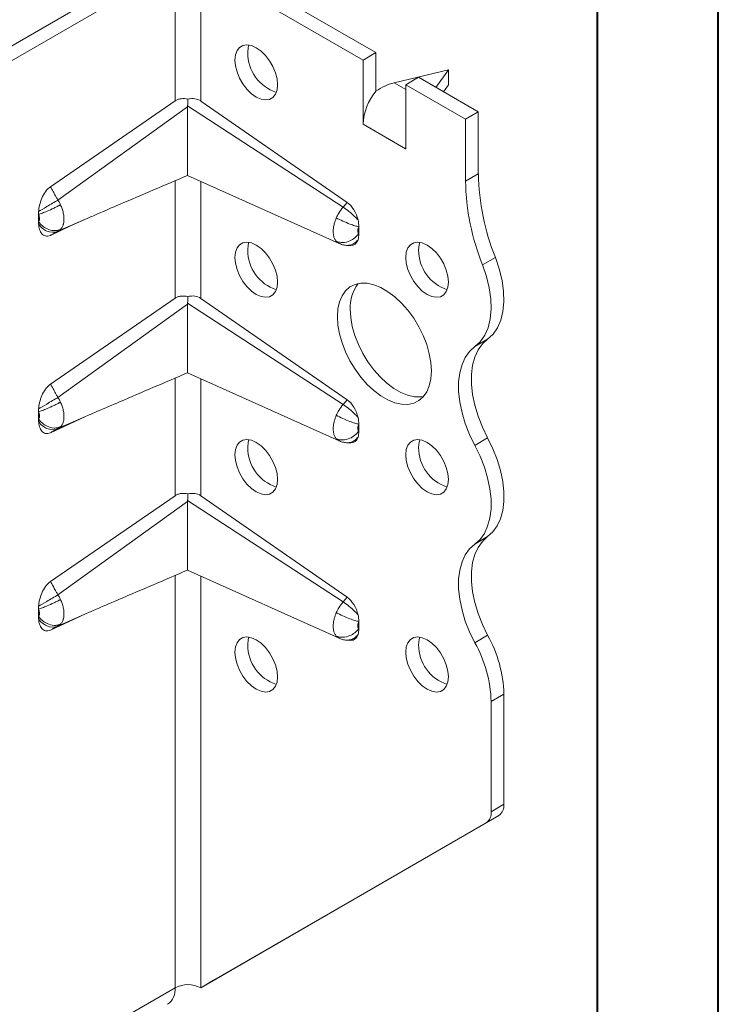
# Model space of a CAD drawing. Header units: millimetres. Extents: x 0 to 210, y 0 to 297.
# Tile 4 of 7: x 181 to 210, y 55 to 96. Entities that reach past the tile are written whole.
import ezdxf

# ---------------------------------------------------------------- set-up
doc = ezdxf.new("R2010")
doc.units = ezdxf.units.MM

msp = doc.modelspace()

# ---------------------------------------------------------------- linework, layer by layer
at = {"color": 7, "linetype": 'Continuous', "lineweight": 40}
for p, q in [((210.079, 0.215), (210.079, 297.215)), ((205.079, 5.215), (205.079, 292.215))]:
    msp.add_line(p, q, dxfattribs=at)
at = {"color": 7, "linetype": 'Continuous', "lineweight": 15}
for p, q in [((187.063, 98.696), (174.335, 91.348)), ((195.902, 94.818), (189.184, 98.696)), ((187.593, 98.39), (174.865, 91.042)), ((187.593, 92.82), (187.593, 98.39)), ((188.654, 98.39), (195.371, 94.512)), ((188.654, 92.817), (188.654, 98.39)), ((195.371, 94.512), (195.902, 94.818)), ((195.371, 91.854), (195.371, 94.512)), ((195.902, 94.818), (195.902, 93.218)), ((198.907, 94.103), (196.656, 93.566)), ((198.39, 93.381), (198.907, 94.103)), ((198.907, 93.491), (198.907, 94.103)), ((197.669, 93.797), (197.139, 93.491)), ((197.669, 93.797), (200.144, 92.369)), ((197.139, 93.287), (196.656, 93.566)), ((197.139, 93.491), (197.139, 90.833)), ((199.614, 92.063), (197.139, 93.491)), ((198.7, 93.202), (198.907, 93.491)), ((182.43, 89.27), (187.593, 92.82)), ((188.109, 92.577), (182.744, 88.718)), ((194.544, 88.422), (188.111, 92.617)), ((188.654, 92.817), (194.711, 88.621)), ((199.614, 92.063), (200.144, 92.369)), ((199.614, 89.501), (199.614, 92.063)), ((200.144, 92.369), (200.144, 89.807)), ((195.375, 91.856), (195.371, 91.854)), ((195.375, 91.852), (195.371, 91.854)), ((195.375, 91.852), (195.375, 91.856)), ((197.136, 90.84), (195.375, 91.856)), ((197.136, 90.84), (197.139, 90.942)), ((197.136, 90.835), (197.136, 90.84)), ((197.139, 90.838), (197.136, 90.835)), ((197.139, 90.833), (197.136, 90.835)), ((188.106, 89.738), (194.385, 86.922)), ((200.144, 89.807), (199.614, 89.501)), ((187.593, 84.654), (187.593, 89.518)), ((188.654, 84.651), (188.654, 89.492)), ((194.711, 88.621), (194.544, 88.422)), ((181.936, 87.83), (181.936, 88.129)), ((183.231, 87.634), (182.43, 87.259)), ((182.744, 87.428), (183.881, 87.928)), ((183.231, 87.634), (183.881, 87.928)), ((183.881, 87.928), (183.919, 87.945)), ((195.195, 87.615), (195.195, 87.323)), ((194.266, 87.012), (194.383, 86.924)), ((194.717, 86.842), (194.866, 86.836)), ((200.851, 86.343), (200.321, 86.037)), ((182.43, 81.104), (187.593, 84.654)), ((188.109, 84.412), (182.744, 80.553)), ((194.544, 80.256), (188.111, 84.452)), ((188.654, 84.651), (194.711, 80.455)), ((200.53, 82.96), (199.999, 82.654)), ((188.106, 81.572), (194.385, 78.756)), ((187.593, 76.489), (187.593, 81.352)), ((188.654, 76.486), (188.654, 81.327)), ((194.711, 80.455), (194.544, 80.256)), ((181.936, 79.664), (181.936, 79.964)), ((183.231, 79.468), (182.43, 79.094)), ((182.744, 79.263), (183.881, 79.763)), ((183.231, 79.468), (183.881, 79.763)), ((183.881, 79.763), (183.916, 79.778)), ((195.195, 79.449), (195.195, 79.158)), ((194.266, 78.847), (194.383, 78.759)), ((194.717, 78.676), (194.866, 78.67)), ((200.53, 78.877), (199.999, 78.571)), ((182.43, 72.939), (187.593, 76.489)), ((188.109, 76.246), (182.744, 72.388)), ((194.544, 72.091), (188.111, 76.286)), ((188.654, 76.486), (194.711, 72.29)), ((200.53, 74.795), (199.999, 74.489)), ((188.106, 73.407), (194.385, 70.591)), ((187.593, 56.134), (187.593, 73.187)), ((188.654, 56.134), (188.654, 73.161)), ((194.711, 72.29), (194.544, 72.091)), ((181.936, 71.499), (181.936, 71.798)), ((183.231, 71.303), (182.43, 70.929)), ((182.744, 71.097), (183.881, 71.598)), ((183.231, 71.303), (183.881, 71.598)), ((183.881, 71.598), (183.917, 71.613)), ((195.195, 71.284), (195.195, 70.992)), ((194.266, 70.682), (194.383, 70.594)), ((194.717, 70.511), (194.866, 70.505)), ((200.53, 70.712), (199.999, 70.406)), ((201.205, 68.281), (200.675, 67.975)), ((201.205, 68.281), (201.205, 63.72)), ((200.675, 63.414), (200.675, 67.975)), ((200.675, 63.414), (201.205, 63.72)), ((200.998, 63.262), (189.184, 56.44)), ((200.998, 63.262), (200.467, 62.956)), ((188.654, 56.134), (200.467, 62.956)), ((188.654, 56.134), (189.184, 56.44)), ((170.976, 46.541), (187.593, 56.134)), ((187.593, 56.134), (187.593, 56.134))]:
    msp.add_line(p, q, dxfattribs=at)
at = {"color": 7, "linetype": 'Continuous', "lineweight": 15, "flags": 128}
for points in [[(190.068, 94.511), (190.09, 94.726), (190.156, 94.904), (190.261, 95.036), (190.401, 95.117), (190.568, 95.142), (190.755, 95.11), (190.952, 95.022), (191.149, 94.883), (191.335, 94.699), (191.503, 94.481), (191.643, 94.238), (191.748, 93.984), (191.814, 93.731), (191.836, 93.491), (191.814, 93.276), (191.748, 93.098), (191.643, 92.966), (191.503, 92.885), (191.335, 92.86), (191.149, 92.892), (190.952, 92.98), (190.755, 93.119), (190.568, 93.303), (190.401, 93.521), (190.261, 93.764), (190.156, 94.018), (190.09, 94.271), (190.068, 94.511)], [(190.651, 95.134), (190.62, 95.032), (190.598, 94.817)], [(190.068, 86.346), (190.09, 86.56), (190.156, 86.738), (190.261, 86.871), (190.401, 86.952), (190.568, 86.977), (190.755, 86.944), (190.952, 86.856), (191.149, 86.717), (191.335, 86.534), (191.503, 86.315), (191.643, 86.073), (191.748, 85.819), (191.814, 85.565), (191.836, 85.325), (191.814, 85.111), (191.748, 84.933), (191.643, 84.8), (191.503, 84.719), (191.335, 84.695), (191.149, 84.727), (190.952, 84.815), (190.755, 84.954), (190.568, 85.137), (190.401, 85.356), (190.261, 85.598), (190.156, 85.852), (190.09, 86.106), (190.068, 86.346)], [(190.651, 86.969), (190.62, 86.866), (190.598, 86.652)], [(197.139, 86.347), (197.161, 86.561), (197.227, 86.739), (197.332, 86.872), (197.472, 86.952), (197.639, 86.977), (197.826, 86.945), (198.023, 86.857), (198.22, 86.718), (198.406, 86.534), (198.574, 86.316), (198.714, 86.074), (198.819, 85.819), (198.885, 85.566), (198.907, 85.326), (198.885, 85.112), (198.819, 84.934), (198.714, 84.801), (198.574, 84.72), (198.406, 84.695), (198.22, 84.728), (198.023, 84.816), (197.826, 84.955), (197.639, 85.138), (197.472, 85.356), (197.332, 85.599), (197.227, 85.853), (197.161, 86.107), (197.139, 86.347)], [(197.722, 86.97), (197.692, 86.867), (197.669, 86.653)], [(199.999, 82.654), (200.225, 82.86), (200.409, 83.123), (200.546, 83.439), (200.635, 83.801), (200.673, 84.202), (200.66, 84.635), (200.596, 85.091), (200.482, 85.561), (200.321, 86.037)], [(200.851, 86.343), (201.013, 85.868), (201.126, 85.397), (201.19, 84.941), (201.203, 84.508), (201.165, 84.107), (201.077, 83.745), (200.939, 83.429), (200.756, 83.166), (200.53, 82.96)], [(194.311, 83.897), (194.332, 84.219), (194.397, 84.509), (194.503, 84.76), (194.649, 84.967), (194.83, 85.124), (195.043, 85.23), (195.283, 85.28), (195.545, 85.274), (195.822, 85.213), (196.11, 85.097), (196.401, 84.929), (196.688, 84.713), (196.966, 84.454), (197.227, 84.157), (197.468, 83.83), (197.681, 83.479), (197.862, 83.112), (198.007, 82.737), (198.113, 82.363), (198.178, 81.999), (198.2, 81.652), (198.178, 81.329), (198.113, 81.04), (198.007, 80.788), (197.862, 80.582), (197.681, 80.424), (197.468, 80.319), (197.227, 80.268), (196.966, 80.274), (196.688, 80.335), (196.401, 80.451), (196.11, 80.619), (195.822, 80.835), (195.545, 81.094), (195.283, 81.391), (195.043, 81.718), (194.83, 82.07), (194.649, 82.437), (194.503, 82.811), (194.397, 83.185), (194.332, 83.549), (194.311, 83.897)], [(194.841, 84.203), (194.863, 83.856), (194.927, 83.491), (195.034, 83.117), (195.179, 82.743), (195.36, 82.376), (195.573, 82.025), (195.813, 81.697), (196.075, 81.4), (196.353, 81.141), (196.64, 80.925), (196.931, 80.757), (197.218, 80.641), (197.496, 80.58), (197.758, 80.574), (197.869, 80.59)], [(200.53, 82.96), (200.313, 82.765), (200.135, 82.518), (199.999, 82.222), (199.907, 81.884), (199.86, 81.508), (199.86, 81.102), (199.907, 80.673), (199.999, 80.228), (200.135, 79.775), (200.313, 79.322), (200.53, 78.877)], [(199.999, 78.571), (199.783, 79.016), (199.605, 79.469), (199.469, 79.922), (199.376, 80.367), (199.33, 80.796), (199.33, 81.202), (199.376, 81.578), (199.469, 81.916), (199.605, 82.212), (199.783, 82.459), (199.999, 82.654)], [(190.068, 78.18), (190.09, 78.395), (190.156, 78.573), (190.261, 78.706), (190.401, 78.786), (190.568, 78.811), (190.755, 78.779), (190.952, 78.691), (191.149, 78.552), (191.335, 78.368), (191.503, 78.15), (191.643, 77.908), (191.748, 77.653), (191.814, 77.4), (191.836, 77.16), (191.814, 76.946), (191.748, 76.768), (191.643, 76.635), (191.503, 76.554), (191.335, 76.529), (191.149, 76.562), (190.952, 76.65), (190.755, 76.789), (190.568, 76.972), (190.401, 77.19), (190.261, 77.433), (190.156, 77.687), (190.09, 77.941), (190.068, 78.18)], [(190.651, 78.804), (190.62, 78.701), (190.598, 78.487)], [(197.139, 78.181), (197.161, 78.395), (197.227, 78.573), (197.332, 78.706), (197.472, 78.787), (197.639, 78.812), (197.826, 78.78), (198.023, 78.692), (198.22, 78.552), (198.406, 78.369), (198.574, 78.151), (198.714, 77.908), (198.819, 77.654), (198.885, 77.401), (198.907, 77.161), (198.885, 76.946), (198.819, 76.768), (198.714, 76.636), (198.574, 76.555), (198.406, 76.53), (198.22, 76.562), (198.023, 76.65), (197.826, 76.789), (197.639, 76.973), (197.472, 77.191), (197.332, 77.433), (197.227, 77.688), (197.161, 77.941), (197.139, 78.181)], [(197.722, 78.804), (197.692, 78.702), (197.669, 78.487)], [(200.53, 78.877), (200.746, 78.433), (200.924, 77.98), (201.06, 77.527), (201.153, 77.082), (201.199, 76.653), (201.199, 76.247), (201.153, 75.871), (201.06, 75.533), (200.924, 75.237), (200.746, 74.99), (200.53, 74.795)], [(199.999, 74.489), (200.216, 74.683), (200.394, 74.931), (200.53, 75.226), (200.622, 75.565), (200.669, 75.94), (200.669, 76.346), (200.622, 76.776), (200.53, 77.221), (200.394, 77.674), (200.216, 78.126), (199.999, 78.571)], [(200.53, 74.795), (200.313, 74.6), (200.135, 74.352), (199.999, 74.057), (199.907, 73.718), (199.86, 73.343), (199.86, 72.937), (199.907, 72.508), (199.999, 72.063), (200.135, 71.61), (200.313, 71.157), (200.53, 70.712)], [(199.999, 70.406), (199.783, 70.851), (199.605, 71.304), (199.469, 71.756), (199.376, 72.201), (199.33, 72.631), (199.33, 73.037), (199.376, 73.412), (199.469, 73.751), (199.605, 74.046), (199.783, 74.294), (199.999, 74.489)], [(190.068, 70.015), (190.09, 70.229), (190.156, 70.407), (190.261, 70.54), (190.401, 70.621), (190.568, 70.646), (190.755, 70.613), (190.952, 70.525), (191.149, 70.386), (191.335, 70.203), (191.503, 69.985), (191.643, 69.742), (191.748, 69.488), (191.814, 69.234), (191.836, 68.995), (191.814, 68.78), (191.748, 68.602), (191.643, 68.469), (191.503, 68.389), (191.335, 68.364), (191.149, 68.396), (190.952, 68.484), (190.755, 68.623), (190.568, 68.807), (190.401, 69.025), (190.261, 69.267), (190.156, 69.522), (190.09, 69.775), (190.068, 70.015)], [(190.651, 70.638), (190.62, 70.536), (190.598, 70.321)], [(197.139, 70.016), (197.161, 70.23), (197.227, 70.408), (197.332, 70.541), (197.472, 70.622), (197.639, 70.646), (197.826, 70.614), (198.023, 70.526), (198.22, 70.387), (198.406, 70.204), (198.574, 69.985), (198.714, 69.743), (198.819, 69.489), (198.885, 69.235), (198.907, 68.995), (198.885, 68.781), (198.819, 68.603), (198.714, 68.47), (198.574, 68.389), (198.406, 68.364), (198.22, 68.397), (198.023, 68.485), (197.826, 68.624), (197.639, 68.807), (197.472, 69.026), (197.332, 69.268), (197.227, 69.522), (197.161, 69.776), (197.139, 70.016)], [(197.722, 70.639), (197.692, 70.536), (197.669, 70.322)]]:
    msp.add_lwpolyline(points, dxfattribs=at)
at = {"color": 7, "linetype": 'Continuous', "lineweight": 15}
for centre, radius, start, end in [((192.327, 94.814), 1.728, 179.8957, 251.6679), ((197.675, 91.75), 2.302, 140.2279, 177.3607), ((209.901, 89.995), 9.758, 181.104, 201.9744), ((209.37, 89.689), 9.758, 181.104, 201.9744), ((192.327, 86.649), 1.728, 179.8957, 251.6679), ((199.398, 86.65), 1.728, 179.8957, 251.6679), ((196.433, 84.289), 1.594, 142.3101, 183.1157), ((192.327, 78.483), 1.728, 179.8957, 251.6679), ((199.398, 78.484), 1.728, 179.8957, 251.6679), ((195.896, 68.116), 5.312, 1.7822, 29.2619), ((192.327, 70.318), 1.728, 179.8957, 251.6679), ((199.398, 70.319), 1.728, 179.8957, 251.6679), ((195.366, 67.81), 5.312, 1.7822, 29.2619), ((200.704, 63.671), 0.503, 305.698, 5.6204), ((200.174, 63.364), 0.503, 305.698, 5.6204), ((188.123, 55.11), 1.153, 62.6097, 117.3903), ((186.858, 56.053), 0.739, 305.0133, 6.2988)]:
    msp.add_arc(centre, radius, start, end, dxfattribs=at)
for centre, major_axis, ratio, start_param, end_param in [((196.656, 92.341), (1.387, 0.799), 0.717482, 1.179006, 1.702605), ((188.123, 92.184), (0.615, 0.559), 0.768356, 0.176102, 0.965136), ((194.664, 87.956), (-0.326, 0.736), 0.568519, 4.384611, 5.532817), ((194.664, 87.594), (-0.326, 0.736), 0.568519, 2.869716, 3.715446), ((188.123, 84.019), (0.615, 0.559), 0.768356, 0.176102, 0.965136), ((194.664, 79.791), (-0.326, 0.736), 0.568519, 4.384611, 5.532817), ((194.664, 79.429), (-0.326, 0.736), 0.568519, 2.869716, 3.715446), ((188.123, 75.853), (0.615, 0.559), 0.768356, 0.176102, 0.965136), ((194.664, 71.625), (-0.326, 0.736), 0.568519, 4.384611, 5.532817), ((194.664, 71.263), (-0.326, 0.736), 0.568519, 2.869716, 3.715446)]:
    msp.add_ellipse(centre, major_axis=major_axis, ratio=ratio, start_param=start_param, end_param=end_param, dxfattribs=at)
for points, knots in [([(187.593, 92.82), (187.628, 92.844), (187.666, 92.863), (187.748, 92.893), (187.793, 92.904), (187.929, 92.922), (188.025, 92.914), (188.121, 92.891)], [0, 0, 0, 0, 0.25, 0.25, 0.5, 0.5, 1, 1, 1, 1]), ([(188.109, 92.577), (188.108, 92.508), (188.107, 92.301), (188.108, 91.928), (188.11, 91.433), (188.112, 90.899), (188.112, 90.405), (188.112, 90.044), (188.11, 89.848), (188.109, 89.754), (188.108, 89.745), (188.108, 89.74)], [0, 0, 0, 0, 0.059594, 0.17849, 0.301425, 0.439371, 0.578188, 0.702229, 0.825162, 0.918047, 1, 1, 1, 1]), ([(183.919, 87.945), (184.073, 88.012), (184.532, 88.212), (185.923, 88.808), (187.168, 89.337), (188.109, 89.737)], [0, 0, 0, 0, 0.109985, 0.32783, 1, 1, 1, 1]), ([(181.94, 88.241), (181.947, 88.329), (181.961, 88.419), (182.006, 88.604), (182.036, 88.7), (182.117, 88.886), (182.168, 88.979), (182.287, 89.145), (182.357, 89.219), (182.43, 89.27)], [0, 0, 0, 0, 0.25, 0.25, 0.5, 0.5, 0.75, 0.75, 1, 1, 1, 1]), ([(182.744, 88.718), (182.731, 88.741), (182.718, 88.764), (182.684, 88.824), (182.663, 88.861), (182.608, 88.956), (182.575, 89.015), (182.504, 89.139), (182.467, 89.204), (182.43, 89.27)], [-0.126791, -0.126791, -0.126791, -0.126791, -0.1109421, -0.1109421, -0.0855839, -0.0855839, -0.0450108, -0.0450108, 0, 0, 0, 0]), ([(181.936, 88.129), (181.982, 88.141), (182.09, 88.176), (182.314, 88.264), (182.51, 88.352), (182.652, 88.422), (182.72, 88.456), (182.775, 88.485), (182.812, 88.505), (182.832, 88.516), (182.842, 88.522), (182.847, 88.525)], [0, 0, 0, 0, 0.214286, 0.428571, 0.714286, 0.785714, 0.857143, 0.928571, 0.964286, 0.982143, 1, 1, 1, 1]), ([(181.94, 88.241), (182.03, 88.296), (182.294, 88.455), (182.605, 88.638), (182.744, 88.718)], [0, 0, 0, 0, 0.4184242, 0.9184242, 0.9184242, 0.9184242, 0.9184242]), ([(182.847, 88.525), (182.838, 88.545), (182.818, 88.585), (182.784, 88.65), (182.758, 88.694), (182.744, 88.718)], [0, 0, 0, 0, 0.304002, 0.608703, 1, 1, 1, 1]), ([(182.847, 87.503), (182.859, 87.515), (182.883, 87.542), (182.927, 87.606), (182.956, 87.676), (182.979, 87.764), (182.994, 87.861), (182.994, 88.01), (182.973, 88.153), (182.943, 88.271), (182.906, 88.388), (182.872, 88.472), (182.847, 88.525)], [-0.09692135, -0.09692135, -0.09692135, -0.09692135, -0.09132928, -0.08573721, -0.07455307, -0.07175704, -0.06336893, -0.05218479, -0.04100065, -0.03540858, -0.02981651, -0.01863237, -0.01863237, -0.01863237, -0.01863237]), ([(194.544, 88.422), (194.481, 88.348), (194.378, 88.207), (194.296, 88.05), (194.266, 87.982)], [-0.03148795, -0.03148795, -0.03148795, -0.03148795, -0.01353664, 0.00000001, 0.00000001, 0.00000001, 0.00000001]), ([(195.165, 87.895), (195.124, 87.943), (195.01, 88.063), (194.79, 88.256), (194.622, 88.374), (194.544, 88.422)], [0, 0, 0, 0, 0.2029082, 0.4886225, 0.7743367, 0.7743367, 0.7743367, 0.7743367]), ([(181.94, 88.241), (181.939, 88.222), (181.938, 88.203), (181.937, 88.184), (181.937, 88.175), (181.937, 88.166), (181.936, 88.157), (181.936, 88.147), (181.936, 88.138), (181.936, 88.129)], [0, 0, 0, 0, 0.00013404, 0.00013404, 0.00013404, 0.0002011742, 0.0002011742, 0.0002011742, 0.000268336, 0.000268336, 0.000268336, 0.000268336]), ([(181.936, 88.129), (181.944, 88.112), (181.954, 88.087), (181.965, 88.053), (181.974, 88.018), (181.98, 87.977), (181.98, 87.935), (181.976, 87.907), (181.969, 87.881), (181.961, 87.861), (181.948, 87.842), (181.94, 87.833), (181.936, 87.83)], [-0.09692135, -0.09692135, -0.09692135, -0.09692135, -0.08573721, -0.08014514, -0.07455307, -0.06336893, -0.05218479, -0.04379669, -0.04100065, -0.02981651, -0.02422444, -0.01863237, -0.01863237, -0.01863237, -0.01863237]), ([(181.936, 87.83), (181.936, 87.82), (181.936, 87.811), (181.936, 87.802), (181.937, 87.789), (181.937, 87.775), (181.938, 87.762), (181.938, 87.749), (181.939, 87.735), (181.94, 87.722)], [0, 0, 0, 0, 0.0000670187, 0.0000670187, 0.0000670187, 0.0001676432, 0.0001676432, 0.0001676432, 0.00026839, 0.00026839, 0.00026839, 0.00026839]), ([(182.847, 87.503), (182.842, 87.5), (182.832, 87.496), (182.812, 87.488), (182.775, 87.475), (182.72, 87.462), (182.652, 87.454), (182.51, 87.452), (182.314, 87.503), (182.09, 87.646), (181.982, 87.765), (181.936, 87.83)], [0, 0, 0, 0, 0.017857, 0.035714, 0.071429, 0.142857, 0.214286, 0.285714, 0.571429, 0.785714, 1, 1, 1, 1]), ([(182.744, 87.428), (182.605, 87.366), (182.294, 87.373), (182.03, 87.596), (181.94, 87.722)], [0, 0, 0, 0, 0.5, 0.9184242, 0.9184242, 0.9184242, 0.9184242]), ([(182.43, 87.259), (182.393, 87.242), (182.358, 87.232), (182.29, 87.224), (182.258, 87.226), (182.198, 87.239), (182.17, 87.252), (182.12, 87.284), (182.097, 87.304), (182.037, 87.374), (182.006, 87.434), (181.961, 87.567), (181.947, 87.642), (181.94, 87.722)], [0, 0, 0, 0, 0.125, 0.125, 0.25, 0.25, 0.375, 0.375, 0.5, 0.5, 0.75, 0.75, 1, 1, 1, 1]), ([(194.266, 87.982), (194.231, 87.902), (194.192, 87.791), (194.16, 87.656), (194.147, 87.577), (194.136, 87.474), (194.136, 87.35), (194.157, 87.218), (194.201, 87.102), (194.243, 87.04), (194.266, 87.012)], [-0.10675045, -0.10675045, -0.10675045, -0.10675045, -0.09062369, -0.0852481, -0.07987251, -0.07449692, -0.06374574, -0.05299456, -0.04224338, -0.03149221, -0.03149221, -0.03149221, -0.03149221]), ([(194.266, 87.982), (194.347, 87.938), (194.531, 87.845), (194.807, 87.731), (195.035, 87.653), (195.148, 87.624), (195.195, 87.615)], [0, 0, 0, 0, 0.285714, 0.571429, 0.785714, 1, 1, 1, 1]), ([(195.195, 87.323), (195.187, 87.331), (195.175, 87.35), (195.162, 87.385), (195.156, 87.425), (195.156, 87.462), (195.159, 87.493), (195.163, 87.517), (195.172, 87.557), (195.184, 87.591), (195.195, 87.615)], [-0.10675045, -0.10675045, -0.10675045, -0.10675045, -0.09599928, -0.0852481, -0.07449692, -0.06374574, -0.05837015, -0.05299456, -0.04761897, -0.03149221, -0.03149221, -0.03149221, -0.03149221]), ([(182.43, 87.259), (182.467, 87.279), (182.504, 87.299), (182.575, 87.337), (182.608, 87.355), (182.663, 87.385), (182.684, 87.396), (182.718, 87.414), (182.731, 87.421), (182.744, 87.428)], [-0.126791, -0.126791, -0.126791, -0.126791, -0.0817802, -0.0817802, -0.0412071, -0.0412071, -0.0158489, -0.0158489, 0, 0, 0, 0]), ([(182.744, 87.428), (182.75, 87.432), (182.764, 87.439), (182.79, 87.455), (182.818, 87.476), (182.838, 87.494), (182.847, 87.503)], [0, 0, 0, 0, 0.1654517, 0.3913221, 0.6951064, 1, 1, 1, 1]), ([(194.266, 87.012), (194.347, 86.976), (194.531, 86.94), (194.807, 87.005), (195.035, 87.144), (195.148, 87.26), (195.195, 87.323)], [0, 0, 0, 0, 0.285714, 0.571429, 0.785714, 1, 1, 1, 1]), ([(194.394, 86.917), (194.449, 86.896), (194.557, 86.854), (194.674, 86.845), (194.732, 86.841)], [0, 0, 0, 0, 0.504229, 1, 1, 1, 1]), ([(194.731, 86.845), (194.78, 86.848), (194.884, 86.854), (195.037, 86.934), (195.123, 87.029), (195.165, 87.077)], [0, 0, 0, 0, 0.3009318, 0.6504659, 1, 1, 1, 1]), ([(187.593, 84.654), (187.628, 84.678), (187.666, 84.698), (187.748, 84.728), (187.793, 84.739), (187.929, 84.756), (188.025, 84.749), (188.121, 84.725)], [0, 0, 0, 0, 0.25, 0.25, 0.5, 0.5, 1, 1, 1, 1]), ([(188.109, 84.412), (188.108, 84.343), (188.107, 84.136), (188.108, 83.763), (188.11, 83.268), (188.112, 82.734), (188.112, 82.24), (188.112, 81.879), (188.11, 81.683), (188.109, 81.589), (188.108, 81.58), (188.108, 81.575)], [0, 0, 0, 0, 0.059598, 0.178437, 0.301311, 0.439297, 0.578157, 0.702198, 0.825144, 0.917957, 1, 1, 1, 1]), ([(183.916, 79.778), (184.071, 79.845), (184.531, 80.046), (185.922, 80.642), (187.168, 81.172), (188.109, 81.572)], [0, 0, 0, 0, 0.110204, 0.328128, 1, 1, 1, 1]), ([(181.94, 80.075), (181.947, 80.164), (181.961, 80.254), (182.006, 80.439), (182.036, 80.535), (182.117, 80.721), (182.168, 80.814), (182.287, 80.979), (182.357, 81.054), (182.43, 81.104)], [0, 0, 0, 0, 0.25, 0.25, 0.5, 0.5, 0.75, 0.75, 1, 1, 1, 1]), ([(182.744, 80.553), (182.731, 80.576), (182.718, 80.599), (182.684, 80.659), (182.663, 80.695), (182.608, 80.791), (182.575, 80.85), (182.504, 80.974), (182.467, 81.039), (182.43, 81.104)], [-0.126791, -0.126791, -0.126791, -0.126791, -0.1109421, -0.1109421, -0.0855839, -0.0855839, -0.0450108, -0.0450108, 0, 0, 0, 0]), ([(181.936, 79.964), (181.982, 79.976), (182.09, 80.011), (182.314, 80.098), (182.51, 80.187), (182.652, 80.256), (182.72, 80.291), (182.775, 80.32), (182.812, 80.34), (182.832, 80.351), (182.842, 80.357), (182.847, 80.359)], [0, 0, 0, 0, 0.214286, 0.428571, 0.714286, 0.785714, 0.857143, 0.928571, 0.964286, 0.982143, 1, 1, 1, 1]), ([(181.94, 80.075), (182.03, 80.13), (182.294, 80.29), (182.605, 80.473), (182.744, 80.553)], [0, 0, 0, 0, 0.4184242, 0.9184242, 0.9184242, 0.9184242, 0.9184242]), ([(182.847, 80.359), (182.838, 80.379), (182.818, 80.419), (182.784, 80.484), (182.758, 80.528), (182.744, 80.553)], [0, 0, 0, 0, 0.304137, 0.608706, 1, 1, 1, 1]), ([(182.847, 79.337), (182.872, 79.361), (182.918, 79.421), (182.96, 79.52), (182.981, 79.611), (182.994, 79.709), (182.994, 79.818), (182.981, 79.93), (182.96, 80.046), (182.918, 80.194), (182.872, 80.307), (182.847, 80.359)], [-0.09692135, -0.09692135, -0.09692135, -0.09692135, -0.08573721, -0.07455307, -0.068961, -0.06336893, -0.05218479, -0.04659272, -0.04100065, -0.02981651, -0.01863237, -0.01863237, -0.01863237, -0.01863237]), ([(194.544, 80.256), (194.481, 80.183), (194.378, 80.041), (194.296, 79.884), (194.266, 79.817)], [-0.03148795, -0.03148795, -0.03148795, -0.03148795, -0.01353664, 0.00000001, 0.00000001, 0.00000001, 0.00000001]), ([(195.165, 79.73), (195.124, 79.777), (195.01, 79.898), (194.79, 80.09), (194.622, 80.209), (194.544, 80.256)], [0, 0, 0, 0, 0.2029083, 0.4886226, 0.7743368, 0.7743368, 0.7743368, 0.7743368]), ([(181.94, 80.075), (181.939, 80.056), (181.938, 80.038), (181.937, 80.019), (181.937, 80.01), (181.937, 80), (181.936, 79.991), (181.936, 79.982), (181.936, 79.973), (181.936, 79.964)], [0, 0, 0, 0, 0.00013404, 0.00013404, 0.00013404, 0.0002011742, 0.0002011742, 0.0002011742, 0.000268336, 0.000268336, 0.000268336, 0.000268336]), ([(181.936, 79.964), (181.944, 79.947), (181.958, 79.913), (181.97, 79.87), (181.976, 79.836), (181.98, 79.804), (181.98, 79.773), (181.976, 79.745), (181.97, 79.719), (181.958, 79.69), (181.944, 79.672), (181.936, 79.664)], [-0.09692135, -0.09692135, -0.09692135, -0.09692135, -0.08573721, -0.07455307, -0.068961, -0.06336893, -0.05218479, -0.04659272, -0.04100065, -0.02981651, -0.01863237, -0.01863237, -0.01863237, -0.01863237]), ([(181.936, 79.664), (181.936, 79.655), (181.936, 79.646), (181.936, 79.637), (181.937, 79.623), (181.937, 79.61), (181.938, 79.597), (181.938, 79.583), (181.939, 79.57), (181.94, 79.557)], [0, 0, 0, 0, 0.0000670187, 0.0000670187, 0.0000670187, 0.0001676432, 0.0001676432, 0.0001676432, 0.00026839, 0.00026839, 0.00026839, 0.00026839]), ([(182.847, 79.337), (182.842, 79.335), (182.832, 79.331), (182.812, 79.322), (182.775, 79.31), (182.72, 79.297), (182.652, 79.288), (182.51, 79.287), (182.314, 79.337), (182.09, 79.481), (181.982, 79.6), (181.936, 79.664)], [0, 0, 0, 0, 0.017857, 0.035714, 0.071429, 0.142857, 0.214286, 0.285714, 0.571429, 0.785714, 1, 1, 1, 1]), ([(182.43, 79.094), (182.393, 79.077), (182.358, 79.067), (182.29, 79.058), (182.258, 79.06), (182.198, 79.074), (182.17, 79.086), (182.12, 79.118), (182.097, 79.138), (182.037, 79.208), (182.006, 79.268), (181.961, 79.402), (181.947, 79.477), (181.94, 79.557)], [0, 0, 0, 0, 0.125, 0.125, 0.25, 0.25, 0.375, 0.375, 0.5, 0.5, 0.75, 0.75, 1, 1, 1, 1]), ([(182.744, 79.263), (182.605, 79.201), (182.294, 79.208), (182.03, 79.431), (181.94, 79.557)], [0, 0, 0, 0, 0.5, 0.9184242, 0.9184242, 0.9184242, 0.9184242]), ([(194.266, 79.817), (194.231, 79.736), (194.192, 79.626), (194.16, 79.491), (194.147, 79.412), (194.136, 79.308), (194.136, 79.185), (194.157, 79.053), (194.201, 78.937), (194.243, 78.874), (194.266, 78.847)], [-0.10675045, -0.10675045, -0.10675045, -0.10675045, -0.09062369, -0.0852481, -0.07987251, -0.07449692, -0.06374574, -0.05299456, -0.04224338, -0.03149221, -0.03149221, -0.03149221, -0.03149221]), ([(194.266, 79.817), (194.347, 79.772), (194.531, 79.68), (194.807, 79.565), (195.035, 79.487), (195.148, 79.459), (195.195, 79.449)], [0, 0, 0, 0, 0.285714, 0.571429, 0.785714, 1, 1, 1, 1]), ([(195.195, 79.158), (195.187, 79.166), (195.175, 79.185), (195.162, 79.219), (195.156, 79.259), (195.156, 79.296), (195.159, 79.327), (195.163, 79.351), (195.172, 79.392), (195.184, 79.425), (195.195, 79.449)], [-0.10675045, -0.10675045, -0.10675045, -0.10675045, -0.09599928, -0.0852481, -0.07449692, -0.06374574, -0.05837015, -0.05299456, -0.04761897, -0.03149221, -0.03149221, -0.03149221, -0.03149221]), ([(182.43, 79.094), (182.467, 79.114), (182.504, 79.134), (182.575, 79.172), (182.608, 79.19), (182.663, 79.219), (182.684, 79.23), (182.718, 79.249), (182.731, 79.256), (182.744, 79.263)], [-0.126791, -0.126791, -0.126791, -0.126791, -0.0817802, -0.0817802, -0.0412071, -0.0412071, -0.0158489, -0.0158489, 0, 0, 0, 0]), ([(182.744, 79.263), (182.751, 79.267), (182.768, 79.276), (182.795, 79.293), (182.823, 79.314), (182.839, 79.33), (182.847, 79.337)], [0, 0, 0, 0, 0.194155, 0.46607, 0.751773, 1, 1, 1, 1]), ([(194.266, 78.847), (194.347, 78.81), (194.531, 78.775), (194.807, 78.839), (195.035, 78.978), (195.148, 79.095), (195.195, 79.158)], [0, 0, 0, 0, 0.285714, 0.571429, 0.785714, 1, 1, 1, 1]), ([(194.394, 78.752), (194.449, 78.731), (194.557, 78.688), (194.674, 78.68), (194.732, 78.676)], [0, 0, 0, 0, 0.5042289, 1, 1, 1, 1]), ([(194.731, 78.68), (194.78, 78.682), (194.884, 78.688), (195.037, 78.768), (195.123, 78.864), (195.165, 78.912)], [0, 0, 0, 0, 0.300932, 0.650466, 1, 1, 1, 1]), ([(187.593, 76.489), (187.628, 76.513), (187.666, 76.532), (187.748, 76.563), (187.793, 76.573), (187.929, 76.591), (188.025, 76.584), (188.121, 76.56)], [0, 0, 0, 0, 0.25, 0.25, 0.5, 0.5, 1, 1, 1, 1]), ([(188.109, 76.246), (188.108, 76.177), (188.107, 75.97), (188.108, 75.598), (188.11, 75.102), (188.111, 74.568), (188.112, 74.074), (188.112, 73.713), (188.11, 73.517), (188.109, 73.424), (188.108, 73.414), (188.108, 73.41)], [0, 0, 0, 0, 0.059597, 0.178478, 0.301396, 0.439411, 0.578302, 0.70236, 0.825325, 0.918176, 1, 1, 1, 1]), ([(183.917, 71.613), (184.071, 71.68), (184.531, 71.88), (185.922, 72.476), (187.168, 73.006), (188.109, 73.407)], [0, 0, 0, 0, 0.1100264, 0.327991, 1, 1, 1, 1]), ([(181.94, 71.91), (181.947, 71.998), (181.961, 72.088), (182.006, 72.273), (182.036, 72.369), (182.117, 72.556), (182.168, 72.648), (182.287, 72.814), (182.357, 72.888), (182.43, 72.939)], [0, 0, 0, 0, 0.25, 0.25, 0.5, 0.5, 0.75, 0.75, 1, 1, 1, 1]), ([(182.744, 72.388), (182.731, 72.411), (182.718, 72.433), (182.684, 72.493), (182.663, 72.53), (182.608, 72.626), (182.575, 72.684), (182.504, 72.808), (182.467, 72.874), (182.43, 72.939)], [-0.126791, -0.126791, -0.126791, -0.126791, -0.1109421, -0.1109421, -0.0855839, -0.0855839, -0.0450108, -0.0450108, 0, 0, 0, 0]), ([(181.936, 71.798), (181.982, 71.811), (182.09, 71.846), (182.314, 71.933), (182.51, 72.022), (182.652, 72.091), (182.72, 72.126), (182.775, 72.154), (182.812, 72.174), (182.832, 72.186), (182.842, 72.191), (182.847, 72.194)], [0, 0, 0, 0, 0.214286, 0.428571, 0.714286, 0.785714, 0.857143, 0.928571, 0.964286, 0.982143, 1, 1, 1, 1]), ([(181.94, 71.91), (182.03, 71.965), (182.294, 72.124), (182.605, 72.307), (182.744, 72.388)], [0, 0, 0, 0, 0.4184242, 0.9184242, 0.9184242, 0.9184242, 0.9184242]), ([(182.847, 72.194), (182.838, 72.214), (182.818, 72.254), (182.784, 72.319), (182.758, 72.363), (182.744, 72.388)], [0, 0, 0, 0, 0.3041372, 0.6087062, 1, 1, 1, 1]), ([(182.847, 71.172), (182.859, 71.184), (182.883, 71.211), (182.927, 71.275), (182.956, 71.345), (182.979, 71.433), (182.994, 71.53), (182.994, 71.679), (182.973, 71.822), (182.943, 71.94), (182.906, 72.057), (182.872, 72.141), (182.847, 72.194)], [-0.09692135, -0.09692135, -0.09692135, -0.09692135, -0.09132928, -0.08573721, -0.07455307, -0.07175704, -0.06336893, -0.05218479, -0.04100065, -0.03540858, -0.02981651, -0.01863237, -0.01863237, -0.01863237, -0.01863237]), ([(181.94, 71.91), (181.939, 71.891), (181.938, 71.872), (181.937, 71.854), (181.937, 71.844), (181.937, 71.835), (181.936, 71.826), (181.936, 71.817), (181.936, 71.807), (181.936, 71.798)], [0, 0, 0, 0, 0.00013404, 0.00013404, 0.00013404, 0.0002011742, 0.0002011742, 0.0002011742, 0.000268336, 0.000268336, 0.000268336, 0.000268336]), ([(181.936, 71.798), (181.944, 71.781), (181.954, 71.756), (181.965, 71.722), (181.974, 71.688), (181.98, 71.646), (181.98, 71.604), (181.976, 71.576), (181.969, 71.551), (181.961, 71.53), (181.948, 71.511), (181.94, 71.503), (181.936, 71.499)], [-0.09692135, -0.09692135, -0.09692135, -0.09692135, -0.08573721, -0.08014514, -0.07455307, -0.06336893, -0.05218479, -0.04379669, -0.04100065, -0.02981651, -0.02422444, -0.01863237, -0.01863237, -0.01863237, -0.01863237]), ([(194.544, 72.091), (194.481, 72.018), (194.378, 71.876), (194.296, 71.719), (194.266, 71.651)], [-0.03148795, -0.03148795, -0.03148795, -0.03148795, -0.01353664, 0.00000001, 0.00000001, 0.00000001, 0.00000001]), ([(195.165, 71.564), (195.124, 71.612), (195.01, 71.732), (194.79, 71.925), (194.622, 72.043), (194.544, 72.091)], [0, 0, 0, 0, 0.2029084, 0.4886227, 0.774337, 0.774337, 0.774337, 0.774337]), ([(181.936, 71.499), (181.936, 71.49), (181.936, 71.481), (181.936, 71.472), (181.937, 71.458), (181.937, 71.445), (181.938, 71.431), (181.938, 71.418), (181.939, 71.405), (181.94, 71.392)], [0, 0, 0, 0, 0.0000670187, 0.0000670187, 0.0000670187, 0.0001676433, 0.0001676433, 0.0001676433, 0.00026839, 0.00026839, 0.00026839, 0.00026839]), ([(182.847, 71.172), (182.842, 71.169), (182.832, 71.165), (182.812, 71.157), (182.775, 71.145), (182.72, 71.131), (182.652, 71.123), (182.51, 71.122), (182.314, 71.172), (182.09, 71.315), (181.982, 71.434), (181.936, 71.499)], [0, 0, 0, 0, 0.017857, 0.035714, 0.071429, 0.142857, 0.214286, 0.285714, 0.571429, 0.785714, 1, 1, 1, 1]), ([(182.43, 70.929), (182.393, 70.911), (182.358, 70.901), (182.29, 70.893), (182.258, 70.895), (182.198, 70.909), (182.17, 70.921), (182.12, 70.953), (182.097, 70.973), (182.037, 71.043), (182.006, 71.103), (181.961, 71.236), (181.947, 71.311), (181.94, 71.392)], [0, 0, 0, 0, 0.125, 0.125, 0.25, 0.25, 0.375, 0.375, 0.5, 0.5, 0.75, 0.75, 1, 1, 1, 1]), ([(182.744, 71.097), (182.605, 71.036), (182.294, 71.043), (182.03, 71.265), (181.94, 71.392)], [0, 0, 0, 0, 0.5, 0.9184242, 0.9184242, 0.9184242, 0.9184242]), ([(194.266, 71.651), (194.231, 71.571), (194.192, 71.46), (194.16, 71.325), (194.147, 71.246), (194.136, 71.143), (194.136, 71.019), (194.157, 70.887), (194.201, 70.771), (194.243, 70.709), (194.266, 70.682)], [-0.10675045, -0.10675045, -0.10675045, -0.10675045, -0.09062369, -0.0852481, -0.07987251, -0.07449692, -0.06374574, -0.05299456, -0.04224338, -0.03149221, -0.03149221, -0.03149221, -0.03149221]), ([(194.266, 71.651), (194.347, 71.607), (194.531, 71.515), (194.807, 71.4), (195.035, 71.322), (195.148, 71.293), (195.195, 71.284)], [0, 0, 0, 0, 0.285714, 0.571429, 0.785714, 1, 1, 1, 1]), ([(182.43, 70.929), (182.467, 70.949), (182.504, 70.968), (182.575, 71.006), (182.608, 71.024), (182.663, 71.054), (182.684, 71.065), (182.718, 71.083), (182.731, 71.09), (182.744, 71.097)], [-0.126791, -0.126791, -0.126791, -0.126791, -0.0817802, -0.0817802, -0.0412071, -0.0412071, -0.0158489, -0.0158489, 0, 0, 0, 0]), ([(182.744, 71.097), (182.751, 71.101), (182.768, 71.111), (182.795, 71.128), (182.823, 71.149), (182.839, 71.164), (182.847, 71.172)], [0, 0, 0, 0, 0.194155, 0.46607, 0.751772, 1, 1, 1, 1]), ([(194.266, 70.682), (194.347, 70.645), (194.531, 70.609), (194.807, 70.674), (195.035, 70.813), (195.148, 70.929), (195.195, 70.992)], [0, 0, 0, 0, 0.285714, 0.571429, 0.785714, 1, 1, 1, 1]), ([(195.195, 70.992), (195.187, 71.001), (195.175, 71.019), (195.162, 71.054), (195.156, 71.094), (195.156, 71.131), (195.159, 71.162), (195.163, 71.186), (195.172, 71.226), (195.184, 71.26), (195.195, 71.284)], [-0.10675045, -0.10675045, -0.10675045, -0.10675045, -0.09599928, -0.0852481, -0.07449692, -0.06374574, -0.05837015, -0.05299456, -0.04761897, -0.03149221, -0.03149221, -0.03149221, -0.03149221]), ([(194.394, 70.586), (194.449, 70.565), (194.557, 70.523), (194.674, 70.515), (194.732, 70.511)], [0, 0, 0, 0, 0.504229, 1, 1, 1, 1]), ([(194.731, 70.514), (194.78, 70.517), (194.884, 70.523), (195.037, 70.603), (195.123, 70.699), (195.165, 70.746)], [0, 0, 0, 0, 0.300931, 0.650466, 1, 1, 1, 1])]:
    msp.add_open_spline(points, degree=3, knots=knots, dxfattribs=at)
for points in [[(188.111, 92.617), (188.115, 92.708), (188.119, 92.8), (188.121, 92.891)], [(188.109, 92.577), (188.109, 92.591), (188.11, 92.604), (188.111, 92.617)], [(195.195, 87.615), (195.195, 87.704), (195.188, 87.797), (195.165, 87.895)], [(195.165, 87.077), (195.188, 87.149), (195.195, 87.234), (195.195, 87.323)], [(188.109, 84.412), (188.109, 84.425), (188.11, 84.438), (188.111, 84.452)], [(188.111, 84.452), (188.115, 84.543), (188.119, 84.634), (188.121, 84.725)], [(195.195, 79.449), (195.195, 79.538), (195.188, 79.632), (195.165, 79.73)], [(195.165, 78.912), (195.188, 78.984), (195.195, 79.069), (195.195, 79.158)], [(188.109, 76.246), (188.109, 76.26), (188.11, 76.273), (188.111, 76.286)], [(188.111, 76.286), (188.115, 76.378), (188.119, 76.469), (188.121, 76.56)], [(195.195, 71.284), (195.195, 71.373), (195.188, 71.466), (195.165, 71.564)], [(195.165, 70.746), (195.188, 70.818), (195.195, 70.904), (195.195, 70.992)]]:
    msp.add_open_spline(points, degree=3, dxfattribs=at)

doc.saveas('drawing.dxf')
